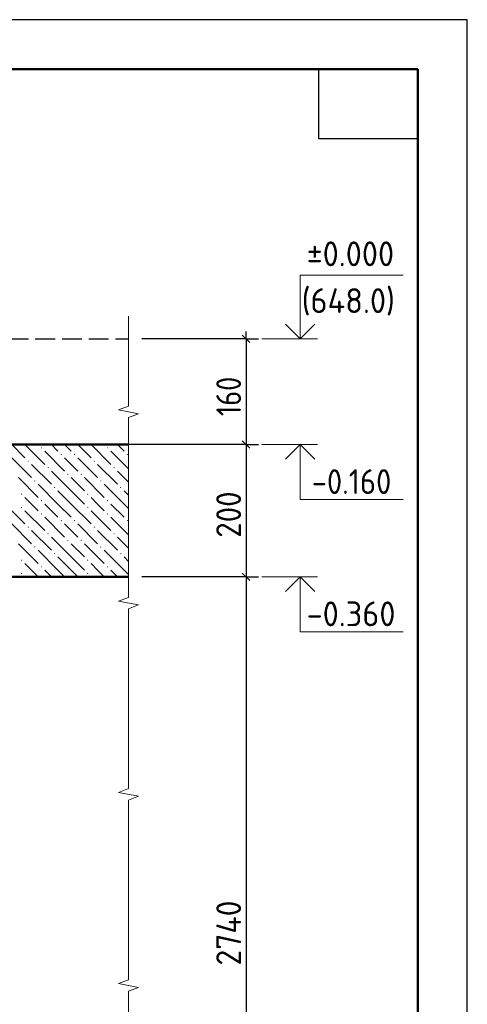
# Model space of a CAD drawing. Header units: millimetres. Extents: x 0 to 21000, y 0 to 14850.
# Tile 56 of 56: x 18741 to 21000, y 9885 to 14850. Entities that reach past the tile are written whole.
import ezdxf

# ---------------------------------------------------------------- set-up
doc = ezdxf.new("R2010")
doc.units = ezdxf.units.MM
doc.linetypes.add('______2', pattern=[135, 100, -35])
doc.layers.add('Standard', color=7, linetype='Continuous', lineweight=25)
doc.layers.add('Размерная линия_ общее', color=7, linetype='Continuous', lineweight=13)
doc.styles.add('ISOCPEUR', font='txt')

msp = doc.modelspace()

# ---------------------------------------------------------------- linework, layer by layer
at = {"layer": 'Standard', "color": 7, "linetype": 'Continuous', "lineweight": 25, "transparency": 33554687}
for p, q in [((21000, 14850), (0, 14850)), ((21000, 0), (21000, 14850)), ((20250, 14250), (20250, 14600)), ((20250, 14600), (20750, 14600)), ((20750, 14600), (20750, 14250)), ((20750, 14600), (20750, 14600)), ((20750, 14250), (20250, 14250))]:
    msp.add_line(p, q, dxfattribs=at)
at = {"layer": 'Standard', "color": 7, "linetype": 'Continuous', "lineweight": 50, "transparency": 33554687}
for p, q in [((1000, 14600), (20750, 14600)), ((20750, 14600), (20750, 250)), ((20750, 13550), (20750, 11600)), ((19290.2, 12707.6), (15823.6, 12707.6)), ((16656.9, 12040.9), (19290.2, 12040.9))]:
    msp.add_line(p, q, dxfattribs=at)
at = {"layer": 'Standard', "color": 7, "linetype": 'Continuous', "lineweight": 35, "transparency": 33554687}
for p, q in [((20750, 13800), (20750, 10250)), ((20750, 13600), (20750, 10050)), ((20156.6, 13240.9), (20082.4, 13315.1)), ((20230.9, 13315.1), (20156.6, 13240.9)), ((20156.6, 12707.6), (20082.4, 12633.3)), ((20230.9, 12633.3), (20156.6, 12707.6)), ((20156.6, 12040.9), (20082.4, 11966.7)), ((20230.9, 11966.7), (20156.6, 12040.9))]:
    msp.add_line(p, q, dxfattribs=at)
at = {"layer": 'Standard', "color": 7, "linetype": 'Continuous', "lineweight": 13, "transparency": 33554687}
for p, q in [((20156.6, 13240.9), (20156.6, 13561.2)), ((20156.6, 13561.2), (20676.2, 13561.2)), ((19290.2, 13354.8), (19290.2, 13354.8)), ((19290.2, 12901.6), (19290.2, 13354.8)), ((19963.8, 13240.9), (20243.8, 13240.9)), ((19240.2, 12882.3), (19290.2, 12901.6)), ((19340.2, 12863), (19240.2, 12882.3)), ((19290.2, 12843.8), (19340.2, 12863)), ((19290.2, 12390.5), (19290.2, 12843.8)), ((18701.5, 12707.6), (18768, 12641.1)), ((18768.2, 12707.6), (18868, 12607.8)), ((18868, 12674.4), (18968, 12574.4)), ((18901.5, 12707.6), (18934.7, 12674.4)), ((18968.2, 12707.6), (19001.3, 12674.4)), ((19034.9, 12707.6), (19101.3, 12641.1)), ((19101.5, 12707.6), (19201.3, 12607.8)), ((19201.3, 12674.4), (19290.2, 12585.5)), ((19234.9, 12707.6), (19268, 12674.4)), ((19963.8, 12707.6), (20243.8, 12707.6)), ((20156.6, 12707.6), (20156.6, 12430.9)), ((18701.3, 12641.1), (18801.3, 12541.1)), ((19001.3, 12607.8), (18968, 12641.1)), ((19034.7, 12641.1), (19134.7, 12541.1)), ((18801.3, 12607.8), (18901.3, 12507.8)), ((19001.3, 12474.4), (18901.3, 12574.4)), ((19034.7, 12574.4), (19001.3, 12607.8)), ((19134.7, 12607.8), (19234.7, 12507.8)), ((19290.2, 12518.9), (19234.7, 12574.4)), ((18734.7, 12541.1), (18834.7, 12441.1)), ((19001.3, 12541.1), (19068, 12474.4)), ((19068, 12541.1), (19168, 12441.1)), ((18934.7, 12407.8), (18834.7, 12507.8)), ((18934.7, 12474.4), (19001.3, 12407.8)), ((19001.3, 12474.4), (19068, 12407.8)), ((19268, 12407.8), (19168, 12507.8)), ((19268, 12474.4), (19290.2, 12452.2)), ((18801.3, 12407.8), (18768, 12441.1)), ((19134.7, 12407.8), (19101.3, 12441.1)), ((20156.6, 12430.9), (20676.2, 12430.9)), ((18668, 12407.8), (18768, 12307.8)), ((18768, 12374.4), (18868, 12274.4)), ((18834.7, 12374.4), (18801.3, 12407.8)), ((18868, 12407.8), (18934.7, 12341.1)), ((18934.7, 12407.8), (19001.3, 12341.1)), ((19001.3, 12407.8), (19101.3, 12307.8)), ((19101.3, 12374.4), (19201.3, 12274.4)), ((19168, 12374.4), (19134.7, 12407.8)), ((19201.3, 12407.8), (19268, 12341.1)), ((19268, 12407.8), (19290.2, 12385.5)), ((19290.2, 11937.3), (19290.2, 12390.5)), ((18868, 12341.1), (18968, 12241.1)), ((19201.3, 12341.1), (19290.2, 12252.2)), ((18701.3, 12307.8), (18801.3, 12207.8)), ((18801.3, 12274.4), (18901.3, 12174.4)), ((19001.3, 12274.4), (18968, 12307.8)), ((19034.7, 12241.1), (19001.3, 12274.4)), ((19034.7, 12307.8), (19134.7, 12207.8)), ((19134.7, 12274.4), (19234.7, 12174.4)), ((19001.3, 12141.1), (18901.3, 12241.1)), ((19290.2, 12185.5), (19234.7, 12241.1)), ((18734.7, 12207.8), (18834.7, 12107.8)), ((18934.7, 12074.4), (18834.7, 12174.4)), ((19001.3, 12207.8), (19068, 12141.1)), ((19068, 12207.8), (19168, 12107.8)), ((19268, 12074.4), (19168, 12174.4)), ((18934.7, 12141.1), (19001.3, 12074.4)), ((19001.3, 12141.1), (19068, 12074.4)), ((19268, 12141.1), (19290.2, 12118.9)), ((18801.3, 12074.4), (18768, 12107.8)), ((18834.7, 12041.1), (18801.3, 12074.4)), ((18868, 12074.4), (18901.5, 12040.9)), ((18934.7, 12074.4), (18968.2, 12040.9)), ((19001.3, 12074.4), (19034.9, 12040.9)), ((19134.7, 12074.4), (19101.3, 12107.8)), ((19168, 12041.1), (19134.7, 12074.4)), ((19201.3, 12074.4), (19234.9, 12040.9)), ((19268, 12074.4), (19290.2, 12052.2)), ((18768, 12041.1), (18768.2, 12040.9)), ((19101.3, 12041.1), (19101.5, 12040.9)), ((19963.8, 12040.9), (20243.8, 12040.9)), ((20156.6, 12040.9), (20156.6, 11764.2)), ((19240.2, 11918), (19290.2, 11937.3)), ((19340.2, 11898.8), (19240.2, 11918)), ((19290.2, 11879.5), (19340.2, 11898.8)), ((19290.2, 11426.3), (19290.2, 11879.5)), ((20156.6, 11764.2), (20676.2, 11764.2)), ((19290.2, 10973), (19290.2, 11426.3)), ((19240.2, 10953.8), (19290.2, 10973)), ((19340.2, 10934.5), (19240.2, 10953.8)), ((19290.2, 10915.2), (19340.2, 10934.5)), ((19290.2, 10462), (19290.2, 10915.2)), ((19290.2, 10008.8), (19290.2, 10462)), ((19240.2, 9989.5), (19290.2, 10008.8)), ((19340.2, 9970.2), (19240.2, 9989.5)), ((19290.2, 9950.9), (19340.2, 9970.2)), ((19290.2, 9497.7), (19290.2, 9950.9))]:
    msp.add_line(p, q, dxfattribs=at)
at = {"layer": 'Standard', "color": 7, "linetype": '______2', "lineweight": 25, "transparency": 33554687}
msp.add_line((16660.2, 13240.9), (19290.2, 13240.9), dxfattribs=at)
at = {"layer": 'Standard', "color": 7, "linetype": 'Continuous', "lineweight": 13, "transparency": 33554687}
for points in [[(18851.3, 12687.9), (18848.1, 12691.1), (18851.3, 12694.4)], [(18851.3, 12687.9), (18851.3, 12694.4), (18854.6, 12691.1)], [(18951.3, 12654.5), (18948.1, 12657.8), (18951.3, 12661)], [(18951.3, 12654.5), (18951.3, 12661), (18954.6, 12657.8)], [(19018, 12654.5), (19014.7, 12657.8), (19018, 12661)], [(19018, 12654.5), (19018, 12661), (19021.2, 12657.8)], [(19184.7, 12687.9), (19181.4, 12691.1), (19184.7, 12694.4)], [(19184.7, 12687.9), (19184.7, 12694.4), (19187.9, 12691.1)], [(19284.7, 12654.5), (19281.4, 12657.8), (19284.7, 12661)], [(19284.7, 12654.5), (19284.7, 12661), (19287.9, 12657.8)], [(18784.7, 12621.2), (18781.4, 12624.4), (18784.7, 12627.7)], [(18784.7, 12621.2), (18784.7, 12627.7), (18787.9, 12624.4)], [(19118, 12621.2), (19114.7, 12624.4), (19118, 12627.7)], [(19118, 12621.2), (19118, 12627.7), (19121.2, 12624.4)], [(18884.7, 12587.9), (18881.4, 12591.1), (18884.7, 12594.4)], [(18884.7, 12587.9), (18884.7, 12594.4), (18887.9, 12591.1)], [(18984.7, 12554.5), (18981.4, 12557.8), (18984.7, 12561)], [(18984.7, 12554.5), (18984.7, 12561), (18987.9, 12557.8)], [(19051.3, 12554.5), (19048.1, 12557.8), (19051.3, 12561)], [(19051.3, 12554.5), (19051.3, 12561), (19054.6, 12557.8)], [(19218, 12587.9), (19214.7, 12591.1), (19218, 12594.4)], [(19218, 12587.9), (19218, 12594.4), (19221.2, 12591.1)], [(18818, 12521.2), (18814.7, 12524.4), (18818, 12527.7)], [(18818, 12521.2), (18818, 12527.7), (18821.2, 12524.4)], [(19151.3, 12521.2), (19148.1, 12524.4), (19151.3, 12527.7)], [(19151.3, 12521.2), (19151.3, 12527.7), (19154.6, 12524.4)], [(18918, 12487.9), (18914.7, 12491.1), (18918, 12494.4)], [(18918, 12487.9), (18918, 12494.4), (18921.2, 12491.1)], [(19251.3, 12487.9), (19248.1, 12491.1), (19251.3, 12494.4)], [(19251.3, 12487.9), (19251.3, 12494.4), (19254.6, 12491.1)], [(18751.3, 12454.5), (18748.1, 12457.8), (18751.3, 12461)], [(18751.3, 12454.5), (18751.3, 12461), (18754.6, 12457.8)], [(18851.3, 12421.2), (18848.1, 12424.4), (18851.3, 12427.7)], [(18851.3, 12421.2), (18851.3, 12427.7), (18854.6, 12424.4)], [(19084.7, 12454.5), (19081.4, 12457.8), (19084.7, 12461)], [(19084.7, 12454.5), (19084.7, 12461), (19087.9, 12457.8)], [(19184.7, 12421.2), (19181.4, 12424.4), (19184.7, 12427.7)], [(19184.7, 12421.2), (19184.7, 12427.7), (19187.9, 12424.4)], [(18751.3, 12387.9), (18748.1, 12391.1), (18751.3, 12394.4)], [(18751.3, 12387.9), (18751.3, 12394.4), (18754.6, 12391.1)], [(19084.7, 12387.9), (19081.4, 12391.1), (19084.7, 12394.4)], [(19084.7, 12387.9), (19084.7, 12394.4), (19087.9, 12391.1)], [(18851.3, 12354.5), (18848.1, 12357.8), (18851.3, 12361)], [(18851.3, 12354.5), (18851.3, 12361), (18854.6, 12357.8)], [(18951.3, 12321.2), (18948.1, 12324.4), (18951.3, 12327.7)], [(18951.3, 12321.2), (18951.3, 12327.7), (18954.6, 12324.4)], [(19018, 12321.2), (19014.7, 12324.4), (19018, 12327.7)], [(19018, 12321.2), (19018, 12327.7), (19021.2, 12324.4)], [(19184.7, 12354.5), (19181.4, 12357.8), (19184.7, 12361)], [(19184.7, 12354.5), (19184.7, 12361), (19187.9, 12357.8)], [(19284.7, 12321.2), (19281.4, 12324.4), (19284.7, 12327.7)], [(19284.7, 12321.2), (19284.7, 12327.7), (19287.9, 12324.4)], [(18784.7, 12287.9), (18781.4, 12291.1), (18784.7, 12294.4)], [(18784.7, 12287.9), (18784.7, 12294.4), (18787.9, 12291.1)], [(19118, 12287.9), (19114.7, 12291.1), (19118, 12294.4)], [(19118, 12287.9), (19118, 12294.4), (19121.2, 12291.1)], [(18884.7, 12254.5), (18881.4, 12257.8), (18884.7, 12261)], [(18884.7, 12254.5), (18884.7, 12261), (18887.9, 12257.8)], [(18984.7, 12221.2), (18981.4, 12224.4), (18984.7, 12227.7)], [(18984.7, 12221.2), (18984.7, 12227.7), (18987.9, 12224.4)], [(19051.3, 12221.2), (19048.1, 12224.4), (19051.3, 12227.7)], [(19051.3, 12221.2), (19051.3, 12227.7), (19054.6, 12224.4)], [(19218, 12254.5), (19214.7, 12257.8), (19218, 12261)], [(19218, 12254.5), (19218, 12261), (19221.2, 12257.8)], [(18818, 12187.9), (18814.7, 12191.1), (18818, 12194.4)], [(18818, 12187.9), (18818, 12194.4), (18821.2, 12191.1)], [(19151.3, 12187.9), (19148.1, 12191.1), (19151.3, 12194.4)], [(19151.3, 12187.9), (19151.3, 12194.4), (19154.6, 12191.1)], [(18751.3, 12121.2), (18748.1, 12124.4), (18751.3, 12127.7)], [(18751.3, 12121.2), (18751.3, 12127.7), (18754.6, 12124.4)], [(18918, 12154.5), (18914.7, 12157.8), (18918, 12161)], [(18918, 12154.5), (18918, 12161), (18921.2, 12157.8)], [(19084.7, 12121.2), (19081.4, 12124.4), (19084.7, 12127.7)], [(19084.7, 12121.2), (19084.7, 12127.7), (19087.9, 12124.4)], [(19251.3, 12154.5), (19248.1, 12157.8), (19251.3, 12161)], [(19251.3, 12154.5), (19251.3, 12161), (19254.6, 12157.8)], [(18851.3, 12087.9), (18848.1, 12091.1), (18851.3, 12094.4)], [(18851.3, 12087.9), (18851.3, 12094.4), (18854.6, 12091.1)], [(19184.7, 12087.9), (19181.4, 12091.1), (19184.7, 12094.4)], [(19184.7, 12087.9), (19184.7, 12094.4), (19187.9, 12091.1)], [(18751.3, 12054.5), (18748.1, 12057.8), (18751.3, 12061)], [(18751.3, 12054.5), (18751.3, 12061), (18754.6, 12057.8)], [(19084.7, 12054.5), (19081.4, 12057.8), (19084.7, 12061)], [(19084.7, 12054.5), (19084.7, 12061), (19087.9, 12057.8)]]:
    msp.add_solid(points, dxfattribs=at)
at = {"layer": 'Размерная линия_ общее', "color": 7, "linetype": 'Continuous', "lineweight": 25, "transparency": 33554687}
for p, q in [((19864.5, 13259.6), (19902, 13222.1)), ((19864.5, 12726.3), (19902, 12688.8)), ((19864.5, 12059.6), (19902, 12022.1))]:
    msp.add_line(p, q, dxfattribs=at)
at = {"layer": 'Размерная линия_ общее', "color": 7, "linetype": 'Continuous', "lineweight": -3, "transparency": 33554687}
for p, q in [((19883.3, 13240.9), (19883.3, 13278.4)), ((19883.3, 13240.9), (19356.9, 13240.9)), ((19883.3, 13240.9), (19820.8, 13240.9)), ((19883.3, 13240.9), (19945.8, 13240.9)), ((19883.3, 13240.9), (19883.3, 12707.6)), ((19877, 12707.6), (19290.2, 12707.6)), ((19883.3, 12707.6), (19820.8, 12707.6)), ((19883.3, 12707.6), (19877, 12707.6)), ((19877, 12707.6), (19877, 12707.6)), ((19877, 12707.6), (19877, 12707.6)), ((19877, 12707.6), (19877, 12707.6)), ((19877, 12707.6), (19877, 12707.6)), ((19877, 12707.6), (19877, 12707.6)), ((19883.3, 12707.6), (19945.8, 12707.6)), ((19883.3, 12707.6), (19883.3, 12040.9)), ((19877, 12040.9), (19356.9, 12040.9)), ((19883.3, 12040.9), (19820.8, 12040.9)), ((19883.3, 12040.9), (19877, 12040.9)), ((19877, 12040.9), (19877, 12040.9)), ((19877, 12040.9), (19877, 12040.9)), ((19877, 12040.9), (19877, 12040.9)), ((19883.3, 12040.9), (19945.8, 12040.9)), ((19883.3, 12040.9), (19883.3, 8494.2))]:
    msp.add_line(p, q, dxfattribs=at)

# ---------------------------------------------------------------- texts
at = {"layer": 'Standard', "color": 7, "lineweight": 25, "transparency": 33554687, "style": 'ISOCPEUR'}
for s, width, p in [('±0.000', 0.95, (20189.3, 13607)), ('(648.0)', 0.95, (20164.3, 13370.9)), ('-0.160', 0.9, (20214.9, 12458.4)), ('-0.360', 0.95, (20189.3, 11791.7))]:
    msp.add_text(s, height=125, dxfattribs=dict(at, width=width)).set_placement(p)
at = {"layer": 'Размерная линия_ общее', "color": 7, "lineweight": 25, "transparency": 33554687, "style": 'ISOCPEUR'}
for s, width, p in [('160', 0.83, (19858.3, 12851.4)), ('200', 0.91, (19858.3, 12237.9)), ('2740', 0.93, (19858.3, 10080.9))]:
    msp.add_text(s, height=125, rotation=90, dxfattribs=dict(at, width=width)).set_placement(p)

doc.saveas('drawing.dxf')
